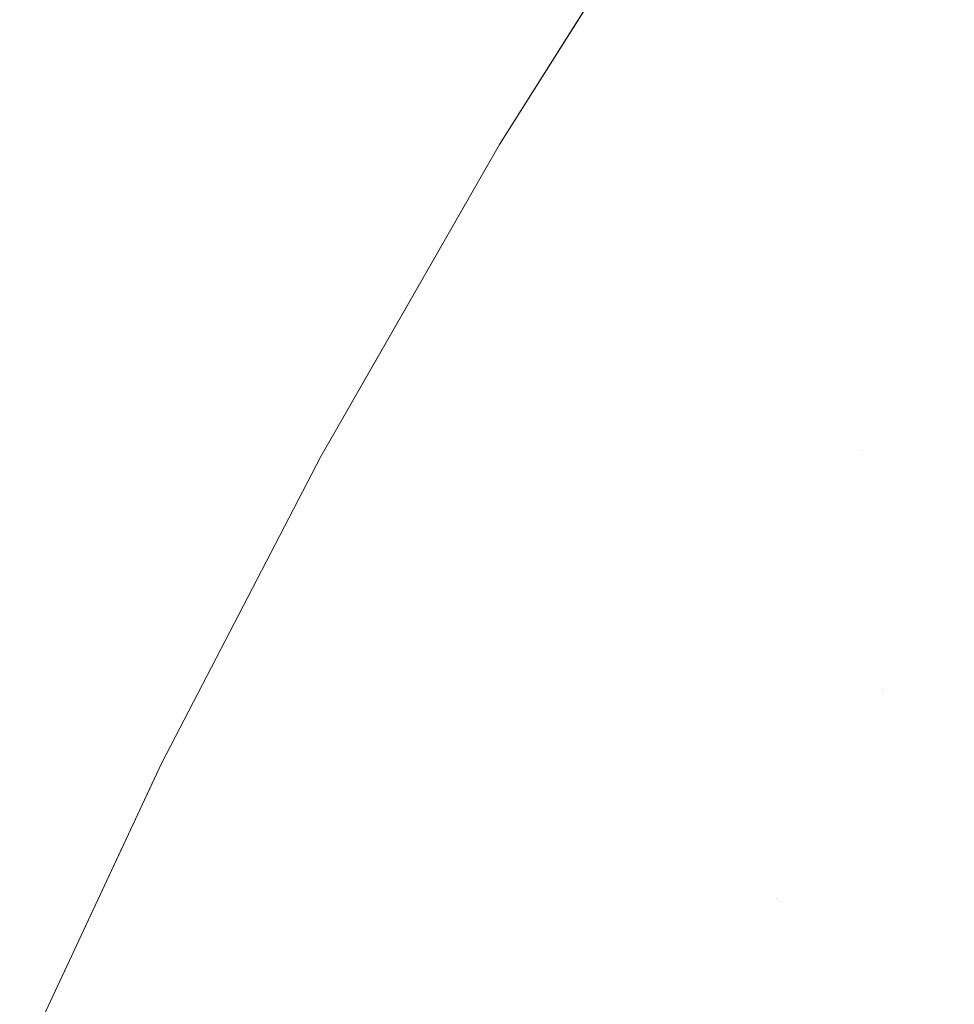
# Model space of a CAD drawing. Header units: centimetres. Extents: x -44.1 to 45.2, y 4.2 to 6.
# Tile 68 of 256: x -44.08098 to -44.07268, y 5.9263 to 5.93505. Entities that reach past the tile are written whole.
import ezdxf

# ---------------------------------------------------------------- set-up
doc = ezdxf.new("R2010")
doc.units = ezdxf.units.CM
doc.header["$LTSCALE"] = 2.54
doc.layers.add('Lucido design-1', color=7, linetype='Continuous')

# ---------------------------------------------------------------- blocks, each defined once
blk = doc.blocks.new('Gruppo-4-1')
at = {"color": 7, "linetype": 'Continuous', "lineweight": 9}
for points, invisible_edges in [([(-44.0749511, 5.9367533, -2276.92217), (-44.0767196, 5.933941, -2276.92217), (-44.0767196, 5.933941, -2276.32217), (-44.075416, 5.936014, -2276.32217)], 10), ([(-44.076637, 5.9340422, -2276.9237324), (-44.0767196, 5.933941, -2276.92217), (-44.0749511, 5.9367533, -2276.92217), (-44.0754081, 5.9360167, -2276.9237324)], 13), ([(-44.0754081, 5.9360167, -2276.3206076), (-44.075416, 5.936014, -2276.32217), (-44.0767196, 5.933941, -2276.32217), (-44.076637, 5.9340422, -2276.3206076)], 13), ([(-44.076637, 5.9340422, -2276.3206076), (-44.0765792, 5.9340298, -2276.3190457), (-44.0753508, 5.9360035, -2276.3190457), (-44.0754081, 5.9360167, -2276.3206076)], 15), ([(-44.0754081, 5.9360167, -2276.9237324), (-44.0753508, 5.9360035, -2276.9252942), (-44.0765792, 5.9340298, -2276.9252942), (-44.076637, 5.9340422, -2276.9237324)], 15), ([(-44.0752554, 5.9359817, -2276.317485), (-44.0753508, 5.9360035, -2276.3190457), (-44.0765792, 5.9340298, -2276.3190457), (-44.0764831, 5.9340092, -2276.317485)], 15), ([(-44.0764831, 5.9340092, -2276.9268549), (-44.0765792, 5.9340298, -2276.9252942), (-44.0753508, 5.9360035, -2276.9252942), (-44.0752554, 5.9359817, -2276.9268549)], 15), ([(-44.0764831, 5.9340092, -2276.317485), (-44.0763486, 5.9339803, -2276.3159261), (-44.0751219, 5.9359512, -2276.3159261), (-44.0752554, 5.9359817, -2276.317485)], 15), ([(-44.0752554, 5.9359817, -2276.9268549), (-44.0751219, 5.9359512, -2276.9284139), (-44.0763486, 5.9339803, -2276.9284139), (-44.0764831, 5.9340092, -2276.9268549)], 15), ([(-44.0749505, 5.9359119, -2276.3143694), (-44.0751219, 5.9359512, -2276.3159261), (-44.0763486, 5.9339803, -2276.3159261), (-44.0761758, 5.9339432, -2276.3143694)], 15), ([(-44.0761758, 5.9339432, -2276.9299706), (-44.0763486, 5.9339803, -2276.9284139), (-44.0751219, 5.9359512, -2276.9284139), (-44.0749505, 5.9359119, -2276.9299706)], 15), ([(-44.0761758, 5.9339432, -2276.3143694), (-44.0759649, 5.933898, -2276.3128155), (-44.0747412, 5.935864, -2276.3128155), (-44.0749505, 5.9359119, -2276.3143694)], 15), ([(-44.0749505, 5.9359119, -2276.9299706), (-44.0747412, 5.935864, -2276.9315244), (-44.0759649, 5.933898, -2276.9315244), (-44.0761758, 5.9339432, -2276.9299706)], 15), ([(-44.0744943, 5.9358075, -2276.3112651), (-44.0747412, 5.935864, -2276.3128155), (-44.0759649, 5.933898, -2276.3128155), (-44.075716, 5.9338446, -2276.3112651)], 15), ([(-44.075716, 5.9338446, -2276.9330749), (-44.0759649, 5.933898, -2276.9315244), (-44.0747412, 5.935864, -2276.9315244), (-44.0744943, 5.9358075, -2276.9330749)], 15), ([(-44.075716, 5.9338446, -2276.3112651), (-44.0754293, 5.933783, -2276.3097186), (-44.0742098, 5.9357424, -2276.3097186), (-44.0744943, 5.9358075, -2276.3112651)], 15), ([(-44.0744943, 5.9358075, -2276.9330749), (-44.0742098, 5.9357424, -2276.9346213), (-44.0754293, 5.933783, -2276.9346213), (-44.075716, 5.9338446, -2276.9330749)], 15), ([(-44.073888, 5.9356687, -2276.3081767), (-44.0742098, 5.9357424, -2276.3097186), (-44.0754293, 5.933783, -2276.3097186), (-44.075105, 5.9337134, -2276.3081767)], 15), ([(-44.075105, 5.9337134, -2276.9361633), (-44.0754293, 5.933783, -2276.9346213), (-44.0742098, 5.9357424, -2276.9346213), (-44.073888, 5.9356687, -2276.9361633)], 15), ([(-44.075105, 5.9337134, -2276.3081767), (-44.0747433, 5.9336358, -2276.3066398), (-44.0735292, 5.9355866, -2276.3066398), (-44.073888, 5.9356687, -2276.3081767)], 15), ([(-44.073888, 5.9356687, -2276.9361633), (-44.0735292, 5.9355866, -2276.9377002), (-44.0747433, 5.9336358, -2276.9377002), (-44.075105, 5.9337134, -2276.9361633)], 15), ([(-44.0731335, 5.935496, -2276.3051085), (-44.0735292, 5.9355866, -2276.3066398), (-44.0747433, 5.9336358, -2276.3066398), (-44.0743445, 5.9335503, -2276.3051085)], 15), ([(-44.0743445, 5.9335503, -2276.9392315), (-44.0747433, 5.9336358, -2276.9377002), (-44.0735292, 5.9355866, -2276.9377002), (-44.0731335, 5.935496, -2276.9392315)], 15), ([(-44.0743445, 5.9335503, -2276.3051085), (-44.073909, 5.9334568, -2276.3035833), (-44.0727013, 5.9353971, -2276.3035833), (-44.0731335, 5.935496, -2276.3051085)], 15), ([(-44.0731335, 5.935496, -2276.9392315), (-44.0727013, 5.9353971, -2276.9407566), (-44.073909, 5.9334568, -2276.9407566), (-44.0743445, 5.9335503, -2276.9392315)], 15), ([(-44.0722329, 5.9352898, -2276.3020649), (-44.0727013, 5.9353971, -2276.3035833), (-44.073909, 5.9334568, -2276.3035833), (-44.0734369, 5.9333555, -2276.3020649)], 15), ([(-44.0734369, 5.9333555, -2276.9422751), (-44.073909, 5.9334568, -2276.9407566), (-44.0727013, 5.9353971, -2276.9407566), (-44.0722329, 5.9352898, -2276.9422751)], 15), ([(-44.0734369, 5.9333555, -2276.3020649), (-44.0729286, 5.9332464, -2276.3005536), (-44.0717287, 5.9351744, -2276.3005536), (-44.0722329, 5.9352898, -2276.3020649)], 15), ([(-44.0722329, 5.9352898, -2276.9422751), (-44.0717287, 5.9351744, -2276.9437864), (-44.0729286, 5.9332464, -2276.9437864), (-44.0734369, 5.9333555, -2276.9422751)], 15), ([(-44.0711888, 5.9350508, -2276.29905), (-44.0717287, 5.9351744, -2276.3005536), (-44.0729286, 5.9332464, -2276.3005536), (-44.0723846, 5.9331296, -2276.29905)], 15), ([(-44.0723846, 5.9331296, -2276.94529), (-44.0729286, 5.9332464, -2276.9437864), (-44.0717287, 5.9351744, -2276.9437864), (-44.0711888, 5.9350508, -2276.94529)], 15), ([(-44.076637, 5.9340422, -2276.3206076), (-44.0767196, 5.933941, -2276.32217), (-44.0777863, 5.9320786, -2276.32217), (-44.0777795, 5.9320819, -2276.3206076)], 13), ([(-44.0777795, 5.9320819, -2276.3206076), (-44.0777213, 5.9320702, -2276.3190457), (-44.0765792, 5.9340298, -2276.3190457), (-44.076637, 5.9340422, -2276.3206076)], 15), ([(-44.0767196, 5.933941, -2276.92217), (-44.076637, 5.9340422, -2276.9237324), (-44.0777795, 5.9320819, -2276.9237324)], 11), ([(-44.076637, 5.9340422, -2276.9237324), (-44.0765792, 5.9340298, -2276.9252942), (-44.0777213, 5.9320702, -2276.9252942), (-44.0777795, 5.9320819, -2276.9237324)], 15), ([(-44.0764831, 5.9340092, -2276.317485), (-44.0765792, 5.9340298, -2276.3190457), (-44.0777213, 5.9320702, -2276.3190457), (-44.0776245, 5.9320508, -2276.317485)], 15), ([(-44.0776245, 5.9320508, -2276.9268549), (-44.0777213, 5.9320702, -2276.9252942), (-44.0765792, 5.9340298, -2276.9252942), (-44.0764831, 5.9340092, -2276.9268549)], 15), ([(-44.0776245, 5.9320508, -2276.317485), (-44.077489, 5.9320236, -2276.3159261), (-44.0763486, 5.9339803, -2276.3159261), (-44.0764831, 5.9340092, -2276.317485)], 15), ([(-44.0764831, 5.9340092, -2276.9268549), (-44.0763486, 5.9339803, -2276.9284139), (-44.077489, 5.9320236, -2276.9284139), (-44.0776245, 5.9320508, -2276.9268549)], 15), ([(-44.0761758, 5.9339432, -2276.3143694), (-44.0763486, 5.9339803, -2276.3159261), (-44.077489, 5.9320236, -2276.3159261), (-44.077315, 5.9319887, -2276.3143694)], 15), ([(-44.077315, 5.9319887, -2276.9299706), (-44.077489, 5.9320236, -2276.9284139), (-44.0763486, 5.9339803, -2276.9284139), (-44.0761758, 5.9339432, -2276.9299706)], 15), ([(-44.0767196, 5.933941, -2276.92217), (-44.0783056, 5.9311719, -2276.92217), (-44.0783056, 5.9311719, -2276.32217), (-44.0777863, 5.9320786, -2276.32217)], 10), ([(-44.0777795, 5.9320819, -2276.9237324), (-44.0783056, 5.9311719, -2276.92217), (-44.0767196, 5.933941, -2276.92217)], 9), ([(-44.0777863, 5.9320786, -2276.32217), (-44.0767196, 5.933941, -2276.32217), (-44.0767196, 5.933941, -2276.92217)], 10), ([(-44.077315, 5.9319887, -2276.3143694), (-44.0771025, 5.931946, -2276.3128155), (-44.0759649, 5.933898, -2276.3128155), (-44.0761758, 5.9339432, -2276.3143694)], 15), ([(-44.0761758, 5.9339432, -2276.9299706), (-44.0759649, 5.933898, -2276.9315244), (-44.0771025, 5.931946, -2276.9315244), (-44.077315, 5.9319887, -2276.9299706)], 15), ([(-44.075716, 5.9338446, -2276.3112651), (-44.0759649, 5.933898, -2276.3128155), (-44.0771025, 5.931946, -2276.3128155), (-44.0768518, 5.9318957, -2276.3112651)], 15), ([(-44.0768518, 5.9318957, -2276.9330749), (-44.0771025, 5.931946, -2276.9315244), (-44.0759649, 5.933898, -2276.9315244), (-44.075716, 5.9338446, -2276.9330749)], 15), ([(-44.0768518, 5.9318957, -2276.3112651), (-44.076563, 5.9318378, -2276.3097186), (-44.0754293, 5.933783, -2276.3097186), (-44.075716, 5.9338446, -2276.3112651)], 15), ([(-44.075716, 5.9338446, -2276.9330749), (-44.0754293, 5.933783, -2276.9346213), (-44.076563, 5.9318378, -2276.9346213), (-44.0768518, 5.9318957, -2276.9330749)], 15), ([(-44.075105, 5.9337134, -2276.3081767), (-44.0754293, 5.933783, -2276.3097186), (-44.076563, 5.9318378, -2276.3097186), (-44.0762364, 5.9317722, -2276.3081767)], 15), ([(-44.0762364, 5.9317722, -2276.9361633), (-44.076563, 5.9318378, -2276.9346213), (-44.0754293, 5.933783, -2276.9346213), (-44.075105, 5.9337134, -2276.9361633)], 15), ([(-44.0762364, 5.9317722, -2276.3081767), (-44.0758721, 5.9316991, -2276.3066398), (-44.0747433, 5.9336358, -2276.3066398), (-44.075105, 5.9337134, -2276.3081767)], 15), ([(-44.075105, 5.9337134, -2276.9361633), (-44.0747433, 5.9336358, -2276.9377002), (-44.0758721, 5.9316991, -2276.9377002), (-44.0762364, 5.9317722, -2276.9361633)], 15), ([(-44.0743445, 5.9335503, -2276.3051085), (-44.0747433, 5.9336358, -2276.3066398), (-44.0758721, 5.9316991, -2276.3066398), (-44.0754705, 5.9316185, -2276.3051085)], 15), ([(-44.0754705, 5.9316185, -2276.9392315), (-44.0758721, 5.9316991, -2276.9377002), (-44.0747433, 5.9336358, -2276.9377002), (-44.0743445, 5.9335503, -2276.9392315)], 15), ([(-44.0754705, 5.9316185, -2276.3051085), (-44.0750317, 5.9315304, -2276.3035833), (-44.073909, 5.9334568, -2276.3035833), (-44.0743445, 5.9335503, -2276.3051085)], 15), ([(-44.0743445, 5.9335503, -2276.9392315), (-44.073909, 5.9334568, -2276.9407566), (-44.0750317, 5.9315304, -2276.9407566), (-44.0754705, 5.9316185, -2276.9392315)], 15), ([(-44.0734369, 5.9333555, -2276.3020649), (-44.073909, 5.9334568, -2276.3035833), (-44.0750317, 5.9315304, -2276.3035833), (-44.0745562, 5.931435, -2276.3020649)], 15), ([(-44.0745562, 5.931435, -2276.9422751), (-44.0750317, 5.9315304, -2276.9407566), (-44.073909, 5.9334568, -2276.9407566), (-44.0734369, 5.9333555, -2276.9422751)], 15), ([(-44.0745562, 5.931435, -2276.3020649), (-44.0740443, 5.9313322, -2276.3005536), (-44.0729286, 5.9332464, -2276.3005536), (-44.0734369, 5.9333555, -2276.3020649)], 15), ([(-44.0734369, 5.9333555, -2276.9422751), (-44.0729286, 5.9332464, -2276.9437864), (-44.0740443, 5.9313322, -2276.9437864), (-44.0745562, 5.931435, -2276.9422751)], 15), ([(-44.0723846, 5.9331296, -2276.29905), (-44.0729286, 5.9332464, -2276.3005536), (-44.0740443, 5.9313322, -2276.3005536), (-44.0734963, 5.9312222, -2276.29905)], 15), ([(-44.0734963, 5.9312222, -2276.94529), (-44.0740443, 5.9313322, -2276.9437864), (-44.0729286, 5.9332464, -2276.9437864), (-44.0723846, 5.9331296, -2276.94529)], 15), ([(-44.0723846, 5.9331296, -2276.29905), (-44.0734963, 5.9312222, -2276.29905), (-44.0729126, 5.9311051, -2276.2975546), (-44.0723692, 5.9320534, -2276.2975546)], 15), ([(-44.0723846, 5.9331296, -2276.94529), (-44.0718051, 5.9330053, -2276.9467854), (-44.0729126, 5.9311051, -2276.9467854), (-44.0734963, 5.9312222, -2276.94529)], 15), ([(-44.0722937, 5.9309808, -2276.9482721), (-44.0729126, 5.9311051, -2276.9467854), (-44.0718051, 5.9330053, -2276.9467854), (-44.0711906, 5.9328734, -2276.9482721)], 15), ([(-44.0788383, 5.930137, -2276.3206076), (-44.0787798, 5.930126, -2276.3190457), (-44.0777213, 5.9320702, -2276.3190457), (-44.0777795, 5.9320819, -2276.3206076)], 15), ([(-44.0783056, 5.9311719, -2276.32217), (-44.0788383, 5.930137, -2276.3206076), (-44.0777795, 5.9320819, -2276.3206076)], 11), ([(-44.0788383, 5.930137, -2276.9237324), (-44.0783056, 5.9311719, -2276.92217), (-44.0777795, 5.9320819, -2276.9237324)], 11), ([(-44.0777795, 5.9320819, -2276.9237324), (-44.0777213, 5.9320702, -2276.9252942), (-44.0787798, 5.930126, -2276.9252942), (-44.0788383, 5.930137, -2276.9237324)], 15), ([(-44.0776245, 5.9320508, -2276.317485), (-44.0777213, 5.9320702, -2276.3190457), (-44.0787798, 5.930126, -2276.3190457), (-44.0786823, 5.9301078, -2276.317485)], 15), ([(-44.0786823, 5.9301078, -2276.9268549), (-44.0787798, 5.930126, -2276.9252942), (-44.0777213, 5.9320702, -2276.9252942), (-44.0776245, 5.9320508, -2276.9268549)], 15), ([(-44.0786823, 5.9301078, -2276.317485), (-44.0785459, 5.9300822, -2276.3159261), (-44.077489, 5.9320236, -2276.3159261), (-44.0776245, 5.9320508, -2276.317485)], 15), ([(-44.0776245, 5.9320508, -2276.9268549), (-44.077489, 5.9320236, -2276.9284139), (-44.0785459, 5.9300822, -2276.9284139), (-44.0786823, 5.9301078, -2276.9268549)], 15), ([(-44.0777795, 5.9320819, -2276.3206076), (-44.0777863, 5.9320786, -2276.32217), (-44.0783056, 5.9311719, -2276.32217)], 9), ([(-44.0717524, 5.9319253, -2276.2960679), (-44.0723692, 5.9320534, -2276.2975546), (-44.0729126, 5.9311051, -2276.2975546), (-44.0722937, 5.9309808, -2276.2960679)], 15), ([(-44.077315, 5.9319887, -2276.3143694), (-44.077489, 5.9320236, -2276.3159261), (-44.0785459, 5.9300822, -2276.3159261), (-44.0783707, 5.9300494, -2276.3143694)], 15), ([(-44.0783707, 5.9300494, -2276.9299706), (-44.0785459, 5.9300822, -2276.9284139), (-44.077489, 5.9320236, -2276.9284139), (-44.077315, 5.9319887, -2276.9299706)], 15), ([(-44.0783707, 5.9300494, -2276.3143694), (-44.0781568, 5.9300094, -2276.3128155), (-44.0771025, 5.931946, -2276.3128155), (-44.077315, 5.9319887, -2276.3143694)], 15), ([(-44.077315, 5.9319887, -2276.9299706), (-44.0771025, 5.931946, -2276.9315244), (-44.0781568, 5.9300094, -2276.9315244), (-44.0783707, 5.9300494, -2276.9299706)], 15), ([(-44.0768518, 5.9318957, -2276.3112651), (-44.0771025, 5.931946, -2276.3128155), (-44.0781568, 5.9300094, -2276.3128155), (-44.0779045, 5.9299622, -2276.3112651)], 15), ([(-44.0779045, 5.9299622, -2276.9330749), (-44.0781568, 5.9300094, -2276.9315244), (-44.0771025, 5.931946, -2276.9315244), (-44.0768518, 5.9318957, -2276.9330749)], 15), ([(-44.0779045, 5.9299622, -2276.3112651), (-44.0776138, 5.9299077, -2276.3097186), (-44.076563, 5.9318378, -2276.3097186), (-44.0768518, 5.9318957, -2276.3112651)], 15), ([(-44.0768518, 5.9318957, -2276.9330749), (-44.076563, 5.9318378, -2276.9346213), (-44.0776138, 5.9299077, -2276.9346213), (-44.0779045, 5.9299622, -2276.9330749)], 15), ([(-44.0762364, 5.9317722, -2276.3081767), (-44.076563, 5.9318378, -2276.3097186), (-44.0776138, 5.9299077, -2276.3097186), (-44.0772849, 5.9298462, -2276.3081767)], 15), ([(-44.0772849, 5.9298462, -2276.9361633), (-44.0776138, 5.9299077, -2276.9346213), (-44.076563, 5.9318378, -2276.9346213), (-44.0762364, 5.9317722, -2276.9361633)], 15), ([(-44.0772849, 5.9298462, -2276.3081767), (-44.0769182, 5.9297775, -2276.3066398), (-44.0758721, 5.9316991, -2276.3066398), (-44.0762364, 5.9317722, -2276.3081767)], 15), ([(-44.0762364, 5.9317722, -2276.9361633), (-44.0758721, 5.9316991, -2276.9377002), (-44.0769182, 5.9297775, -2276.9377002), (-44.0772849, 5.9298462, -2276.9361633)], 15), ([(-44.0754705, 5.9316185, -2276.3051085), (-44.0758721, 5.9316991, -2276.3066398), (-44.0769182, 5.9297775, -2276.3066398), (-44.0765139, 5.9297018, -2276.3051085)], 15), ([(-44.0765139, 5.9297018, -2276.9392315), (-44.0769182, 5.9297775, -2276.9377002), (-44.0758721, 5.9316991, -2276.9377002), (-44.0754705, 5.9316185, -2276.9392315)], 15), ([(-44.0765139, 5.9297018, -2276.3051085), (-44.0760722, 5.9296191, -2276.3035833), (-44.0750317, 5.9315304, -2276.3035833), (-44.0754705, 5.9316185, -2276.3051085)], 15), ([(-44.0754705, 5.9316185, -2276.9392315), (-44.0750317, 5.9315304, -2276.9407566), (-44.0760722, 5.9296191, -2276.9407566), (-44.0765139, 5.9297018, -2276.9392315)], 15), ([(-44.0745562, 5.931435, -2276.3020649), (-44.0750317, 5.9315304, -2276.3035833), (-44.0760722, 5.9296191, -2276.3035833), (-44.0755935, 5.9295295, -2276.3020649)], 15), ([(-44.0755935, 5.9295295, -2276.9422751), (-44.0760722, 5.9296191, -2276.9407566), (-44.0750317, 5.9315304, -2276.9407566), (-44.0745562, 5.931435, -2276.9422751)], 15), ([(-44.0755935, 5.9295295, -2276.3020649), (-44.0750782, 5.929433, -2276.3005536), (-44.0740443, 5.9313322, -2276.3005536), (-44.0745562, 5.931435, -2276.3020649)], 15), ([(-44.0745562, 5.931435, -2276.9422751), (-44.0740443, 5.9313322, -2276.9437864), (-44.0750782, 5.929433, -2276.9437864), (-44.0755935, 5.9295295, -2276.9422751)], 15), ([(-44.0734963, 5.9312222, -2276.29905), (-44.0740443, 5.9313322, -2276.3005536), (-44.0750782, 5.929433, -2276.3005536), (-44.0745265, 5.9293298, -2276.29905)], 15), ([(-44.0745265, 5.9293298, -2276.94529), (-44.0750782, 5.929433, -2276.9437864), (-44.0740443, 5.9313322, -2276.9437864), (-44.0734963, 5.9312222, -2276.94529)], 15), ([(-44.0788383, 5.930137, -2276.3206076), (-44.0783056, 5.9311719, -2276.32217), (-44.0797224, 5.9284429, -2276.32217)], 9), ([(-44.0797224, 5.9284429, -2276.92217), (-44.0797224, 5.9284429, -2276.32217), (-44.0783056, 5.9311719, -2276.32217), (-44.0783056, 5.9311719, -2276.92217)], 5), ([(-44.0797224, 5.9284429, -2276.92217), (-44.0783056, 5.9311719, -2276.92217), (-44.0788383, 5.930137, -2276.9237324)], 10), ([(-44.0734963, 5.9312222, -2276.29905), (-44.0745265, 5.9293298, -2276.29905), (-44.073939, 5.9292198, -2276.2975546), (-44.0734358, 5.9301605, -2276.2975546)], 15), ([(-44.0734963, 5.9312222, -2276.94529), (-44.0729126, 5.9311051, -2276.9467854), (-44.073939, 5.9292198, -2276.9467854), (-44.0745265, 5.9293298, -2276.94529)], 15), ([(-44.0734358, 5.9301605, -2276.2975546), (-44.0729126, 5.9311051, -2276.2975546), (-44.0734963, 5.9312222, -2276.29905)], 11), ([(-44.0733159, 5.9291031, -2276.9482721), (-44.073939, 5.9292198, -2276.9467854), (-44.0729126, 5.9311051, -2276.9467854), (-44.0722937, 5.9309808, -2276.9482721)], 15), ([(-44.0722937, 5.9309808, -2276.2960679), (-44.0729126, 5.9311051, -2276.2975546), (-44.0734358, 5.9301605, -2276.2975546), (-44.0728147, 5.93004, -2276.2960679)], 15), ([(-44.0722937, 5.9309808, -2276.9482721), (-44.0716399, 5.9308496, -2276.9497496), (-44.0726577, 5.9289799, -2276.9497496), (-44.0733159, 5.9291031, -2276.9482721)], 15), ([(-44.0728147, 5.93004, -2276.2960679), (-44.0721587, 5.9299128, -2276.2945904), (-44.0716399, 5.9308496, -2276.2945904), (-44.0722937, 5.9309808, -2276.2960679)], 15), ([(-44.0797224, 5.9284429, -2276.32217), (-44.0798161, 5.9282086, -2276.3206076), (-44.0788383, 5.930137, -2276.3206076)], 11), ([(-44.0798161, 5.9282086, -2276.3206076), (-44.0797572, 5.9281983, -2276.3190457), (-44.0787798, 5.930126, -2276.3190457), (-44.0788383, 5.930137, -2276.3206076)], 15), ([(-44.0788383, 5.930137, -2276.9237324), (-44.0798161, 5.9282086, -2276.9237324), (-44.0797224, 5.9284429, -2276.92217)], 11), ([(-44.0788383, 5.930137, -2276.9237324), (-44.0787798, 5.930126, -2276.9252942), (-44.0797572, 5.9281983, -2276.9252942), (-44.0798161, 5.9282086, -2276.9237324)], 15), ([(-44.0786823, 5.9301078, -2276.317485), (-44.0787798, 5.930126, -2276.3190457), (-44.0797572, 5.9281983, -2276.3190457), (-44.0796591, 5.9281813, -2276.317485)], 15), ([(-44.0796591, 5.9281813, -2276.9268549), (-44.0797572, 5.9281983, -2276.9252942), (-44.0787798, 5.930126, -2276.9252942), (-44.0786823, 5.9301078, -2276.9268549)], 15), ([(-44.0728147, 5.93004, -2276.2960679), (-44.0734358, 5.9301605, -2276.2975546), (-44.073939, 5.9292198, -2276.2975546), (-44.0733159, 5.9291031, -2276.2960679)], 15), ([(-44.0796591, 5.9281813, -2276.317485), (-44.0795219, 5.9281574, -2276.3159261), (-44.0785459, 5.9300822, -2276.3159261), (-44.0786823, 5.9301078, -2276.317485)], 15), ([(-44.0786823, 5.9301078, -2276.9268549), (-44.0785459, 5.9300822, -2276.9284139), (-44.0795219, 5.9281574, -2276.9284139), (-44.0796591, 5.9281813, -2276.9268549)], 15), ([(-44.0783707, 5.9300494, -2276.3143694), (-44.0785459, 5.9300822, -2276.3159261), (-44.0795219, 5.9281574, -2276.3159261), (-44.0793456, 5.9281267, -2276.3143694)], 15), ([(-44.0793456, 5.9281267, -2276.9299706), (-44.0795219, 5.9281574, -2276.9284139), (-44.0785459, 5.9300822, -2276.9284139), (-44.0783707, 5.9300494, -2276.9299706)], 15), ([(-44.0793456, 5.9281267, -2276.3143694), (-44.0791304, 5.9280892, -2276.3128155), (-44.0781568, 5.9300094, -2276.3128155), (-44.0783707, 5.9300494, -2276.3143694)], 15), ([(-44.0783707, 5.9300494, -2276.9299706), (-44.0781568, 5.9300094, -2276.9315244), (-44.0791304, 5.9280892, -2276.9315244), (-44.0793456, 5.9281267, -2276.9299706)], 15), ([(-44.0733159, 5.9291031, -2276.2960679), (-44.0726577, 5.9289799, -2276.2945904), (-44.0721587, 5.9299128, -2276.2945904), (-44.0728147, 5.93004, -2276.2960679)], 15), ([(-44.0779045, 5.9299622, -2276.3112651), (-44.0781568, 5.9300094, -2276.3128155), (-44.0791304, 5.9280892, -2276.3128155), (-44.0788765, 5.928045, -2276.3112651)], 15), ([(-44.0788765, 5.928045, -2276.9330749), (-44.0791304, 5.9280892, -2276.9315244), (-44.0781568, 5.9300094, -2276.9315244), (-44.0779045, 5.9299622, -2276.9330749)], 15), ([(-44.0788765, 5.928045, -2276.3112651), (-44.078584, 5.9279941, -2276.3097186), (-44.0776138, 5.9299077, -2276.3097186), (-44.0779045, 5.9299622, -2276.3112651)], 15), ([(-44.0779045, 5.9299622, -2276.9330749), (-44.0776138, 5.9299077, -2276.9346213), (-44.078584, 5.9279941, -2276.9346213), (-44.0788765, 5.928045, -2276.9330749)], 15), ([(-44.0772849, 5.9298462, -2276.3081767), (-44.0776138, 5.9299077, -2276.3097186), (-44.078584, 5.9279941, -2276.3097186), (-44.0782532, 5.9279365, -2276.3081767)], 15), ([(-44.0782532, 5.9279365, -2276.9361633), (-44.078584, 5.9279941, -2276.9346213), (-44.0776138, 5.9299077, -2276.9346213), (-44.0772849, 5.9298462, -2276.9361633)], 15), ([(-44.0782532, 5.9279365, -2276.3081767), (-44.0778842, 5.9278723, -2276.3066398), (-44.0769182, 5.9297775, -2276.3066398), (-44.0772849, 5.9298462, -2276.3081767)], 15), ([(-44.0772849, 5.9298462, -2276.9361633), (-44.0769182, 5.9297775, -2276.9377002), (-44.0778842, 5.9278723, -2276.9377002), (-44.0782532, 5.9279365, -2276.9361633)], 15), ([(-44.0765139, 5.9297018, -2276.3051085), (-44.0769182, 5.9297775, -2276.3066398), (-44.0778842, 5.9278723, -2276.3066398), (-44.0774774, 5.9278015, -2276.3051085)], 15), ([(-44.0774774, 5.9278015, -2276.9392315), (-44.0778842, 5.9278723, -2276.9377002), (-44.0769182, 5.9297775, -2276.9377002), (-44.0765139, 5.9297018, -2276.9392315)], 15), ([(-44.0774774, 5.9278015, -2276.3051085), (-44.0770331, 5.9277241, -2276.3035833), (-44.0760722, 5.9296191, -2276.3035833), (-44.0765139, 5.9297018, -2276.3051085)], 15), ([(-44.0765139, 5.9297018, -2276.9392315), (-44.0760722, 5.9296191, -2276.9407566), (-44.0770331, 5.9277241, -2276.9407566), (-44.0774774, 5.9278015, -2276.9392315)], 15), ([(-44.0755935, 5.9295295, -2276.3020649), (-44.0760722, 5.9296191, -2276.3035833), (-44.0770331, 5.9277241, -2276.3035833), (-44.0765515, 5.9276403, -2276.3020649)], 15), ([(-44.0765515, 5.9276403, -2276.9422751), (-44.0770331, 5.9277241, -2276.9407566), (-44.0760722, 5.9296191, -2276.9407566), (-44.0755935, 5.9295295, -2276.9422751)], 15), ([(-44.0765515, 5.9276403, -2276.3020649), (-44.076033, 5.92755, -2276.3005536), (-44.0750782, 5.929433, -2276.3005536), (-44.0755935, 5.9295295, -2276.3020649)], 15), ([(-44.0755935, 5.9295295, -2276.9422751), (-44.0750782, 5.929433, -2276.9437864), (-44.076033, 5.92755, -2276.9437864), (-44.0765515, 5.9276403, -2276.9422751)], 15), ([(-44.0745265, 5.9293298, -2276.29905), (-44.0750782, 5.929433, -2276.3005536), (-44.076033, 5.92755, -2276.3005536), (-44.0754779, 5.9274534, -2276.29905)], 15), ([(-44.0754779, 5.9274534, -2276.94529), (-44.076033, 5.92755, -2276.9437864), (-44.0750782, 5.929433, -2276.9437864), (-44.0745265, 5.9293298, -2276.94529)], 15), ([(-44.0754779, 5.9274534, -2276.29905), (-44.0748868, 5.9273505, -2276.2975546), (-44.073939, 5.9292198, -2276.2975546), (-44.0745265, 5.9293298, -2276.29905)], 15), ([(-44.0745265, 5.9293298, -2276.94529), (-44.073939, 5.9292198, -2276.9467854), (-44.0748868, 5.9273505, -2276.9467854), (-44.0754779, 5.9274534, -2276.94529)], 15), ([(-44.0733159, 5.9291031, -2276.2960679), (-44.073939, 5.9292198, -2276.2975546), (-44.0748868, 5.9273505, -2276.2975546), (-44.0742599, 5.9272413, -2276.2960679)], 15), ([(-44.0742599, 5.9272413, -2276.9482721), (-44.0748868, 5.9273505, -2276.9467854), (-44.073939, 5.9292198, -2276.9467854), (-44.0733159, 5.9291031, -2276.9482721)], 15), ([(-44.0733159, 5.9291031, -2276.2960679), (-44.0742599, 5.9272413, -2276.2960679), (-44.0735977, 5.9271261, -2276.2945904), (-44.0731373, 5.9280509, -2276.2945904)], 15), ([(-44.0733159, 5.9291031, -2276.9482721), (-44.0726577, 5.9289799, -2276.9497496), (-44.0735977, 5.9271261, -2276.9497496), (-44.0742599, 5.9272413, -2276.9482721)], 15), ([(-44.0731373, 5.9280509, -2276.2945904), (-44.0726577, 5.9289799, -2276.2945904), (-44.0733159, 5.9291031, -2276.2960679)], 11), ([(-44.0729007, 5.9270047, -2276.9512174), (-44.0735977, 5.9271261, -2276.9497496), (-44.0726577, 5.9289799, -2276.9497496), (-44.071965, 5.9288502, -2276.9512174)], 15), ([(-44.071965, 5.9288502, -2276.2931225), (-44.0726577, 5.9289799, -2276.2945904), (-44.0731373, 5.9280509, -2276.2945904), (-44.0724424, 5.9279254, -2276.2931225)], 15), ([(-44.071965, 5.9288502, -2276.9512174), (-44.0712381, 5.9287141, -2276.9526752), (-44.0721693, 5.9268774, -2276.9526752), (-44.0729007, 5.9270047, -2276.9512174)], 15), ([(-44.0797224, 5.9284429, -2276.92217), (-44.0809815, 5.9257507, -2276.92217), (-44.0809815, 5.9257507, -2276.32217), (-44.0798313, 5.92821, -2276.32217)], 10), ([(-44.0807154, 5.9262978, -2276.9237324), (-44.0809815, 5.9257507, -2276.92217), (-44.0797224, 5.9284429, -2276.92217), (-44.0798161, 5.9282086, -2276.9237324)], 13), ([(-44.0797224, 5.9284429, -2276.32217), (-44.0798313, 5.92821, -2276.32217), (-44.0798161, 5.9282086, -2276.3206076)], 10), ([(-44.0798313, 5.92821, -2276.32217), (-44.0797224, 5.9284429, -2276.32217), (-44.0797224, 5.9284429, -2276.92217)], 10), ([(-44.0798161, 5.9282086, -2276.3206076), (-44.0798313, 5.92821, -2276.32217), (-44.0809815, 5.9257507, -2276.32217), (-44.0807154, 5.9262978, -2276.3206076)], 13), ([(-44.0807154, 5.9262978, -2276.3206076), (-44.0806562, 5.9262882, -2276.3190457), (-44.0797572, 5.9281983, -2276.3190457), (-44.0798161, 5.9282086, -2276.3206076)], 15), ([(-44.0798161, 5.9282086, -2276.9237324), (-44.0797572, 5.9281983, -2276.9252942), (-44.0806562, 5.9262882, -2276.9252942), (-44.0807154, 5.9262978, -2276.9237324)], 15), ([(-44.0796591, 5.9281813, -2276.317485), (-44.0797572, 5.9281983, -2276.3190457), (-44.0806562, 5.9262882, -2276.3190457), (-44.0805576, 5.9262723, -2276.317485)], 15), ([(-44.0805576, 5.9262723, -2276.9268549), (-44.0806562, 5.9262882, -2276.9252942), (-44.0797572, 5.9281983, -2276.9252942), (-44.0796591, 5.9281813, -2276.9268549)], 15), ([(-44.0805576, 5.9262723, -2276.317485), (-44.0804196, 5.9262501, -2276.3159261), (-44.0795219, 5.9281574, -2276.3159261), (-44.0796591, 5.9281813, -2276.317485)], 15), ([(-44.0796591, 5.9281813, -2276.9268549), (-44.0795219, 5.9281574, -2276.9284139), (-44.0804196, 5.9262501, -2276.9284139), (-44.0805576, 5.9262723, -2276.9268549)], 15), ([(-44.0793456, 5.9281267, -2276.3143694), (-44.0795219, 5.9281574, -2276.3159261), (-44.0804196, 5.9262501, -2276.3159261), (-44.0802423, 5.9262215, -2276.3143694)], 15), ([(-44.0802423, 5.9262215, -2276.9299706), (-44.0804196, 5.9262501, -2276.9284139), (-44.0795219, 5.9281574, -2276.9284139), (-44.0793456, 5.9281267, -2276.9299706)], 15), ([(-44.0802423, 5.9262215, -2276.3143694), (-44.080026, 5.9261866, -2276.3128155), (-44.0791304, 5.9280892, -2276.3128155), (-44.0793456, 5.9281267, -2276.3143694)], 15), ([(-44.0793456, 5.9281267, -2276.9299706), (-44.0791304, 5.9280892, -2276.9315244), (-44.080026, 5.9261866, -2276.9315244), (-44.0802423, 5.9262215, -2276.9299706)], 15), ([(-44.0788765, 5.928045, -2276.3112651), (-44.0791304, 5.9280892, -2276.3128155), (-44.080026, 5.9261866, -2276.3128155), (-44.0797706, 5.9261454, -2276.3112651)], 15), ([(-44.0797706, 5.9261454, -2276.9330749), (-44.080026, 5.9261866, -2276.9315244), (-44.0791304, 5.9280892, -2276.9315244), (-44.0788765, 5.928045, -2276.9330749)], 15), ([(-44.0797706, 5.9261454, -2276.3112651), (-44.0794765, 5.9260979, -2276.3097186), (-44.078584, 5.9279941, -2276.3097186), (-44.0788765, 5.928045, -2276.3112651)], 15), ([(-44.0788765, 5.928045, -2276.9330749), (-44.078584, 5.9279941, -2276.9346213), (-44.0794765, 5.9260979, -2276.9346213), (-44.0797706, 5.9261454, -2276.9330749)], 15), ([(-44.0724424, 5.9279254, -2276.2931225), (-44.0731373, 5.9280509, -2276.2945904), (-44.0735977, 5.9271261, -2276.2945904), (-44.0729007, 5.9270047, -2276.2931225)], 15), ([(-44.0782532, 5.9279365, -2276.3081767), (-44.078584, 5.9279941, -2276.3097186), (-44.0794765, 5.9260979, -2276.3097186), (-44.0791438, 5.9260443, -2276.3081767)], 15), ([(-44.0791438, 5.9260443, -2276.9361633), (-44.0794765, 5.9260979, -2276.9346213), (-44.078584, 5.9279941, -2276.9346213), (-44.0782532, 5.9279365, -2276.9361633)], 15), ([(-44.0791438, 5.9260443, -2276.3081767), (-44.0787728, 5.9259844, -2276.3066398), (-44.0778842, 5.9278723, -2276.3066398), (-44.0782532, 5.9279365, -2276.3081767)], 15), ([(-44.0782532, 5.9279365, -2276.9361633), (-44.0778842, 5.9278723, -2276.9377002), (-44.0787728, 5.9259844, -2276.9377002), (-44.0791438, 5.9260443, -2276.9361633)], 15), ([(-44.0774774, 5.9278015, -2276.3051085), (-44.0778842, 5.9278723, -2276.3066398), (-44.0787728, 5.9259844, -2276.3066398), (-44.0783637, 5.9259184, -2276.3051085)], 15), ([(-44.0783637, 5.9259184, -2276.9392315), (-44.0787728, 5.9259844, -2276.9377002), (-44.0778842, 5.9278723, -2276.9377002), (-44.0774774, 5.9278015, -2276.9392315)], 15), ([(-44.0729007, 5.9270047, -2276.2931225), (-44.0721693, 5.9268774, -2276.2916647), (-44.0717132, 5.9277937, -2276.2916647), (-44.0724424, 5.9279254, -2276.2931225)], 15), ([(-44.0783637, 5.9259184, -2276.3051085), (-44.0779169, 5.9258464, -2276.3035833), (-44.0770331, 5.9277241, -2276.3035833), (-44.0774774, 5.9278015, -2276.3051085)], 15), ([(-44.0774774, 5.9278015, -2276.9392315), (-44.0770331, 5.9277241, -2276.9407566), (-44.0779169, 5.9258464, -2276.9407566), (-44.0783637, 5.9259184, -2276.9392315)], 15), ([(-44.0765515, 5.9276403, -2276.3020649), (-44.0770331, 5.9277241, -2276.3035833), (-44.0779169, 5.9258464, -2276.3035833), (-44.0774326, 5.9257683, -2276.3020649)], 15), ([(-44.0774326, 5.9257683, -2276.9422751), (-44.0779169, 5.9258464, -2276.9407566), (-44.0770331, 5.9277241, -2276.9407566), (-44.0765515, 5.9276403, -2276.9422751)], 15), ([(-44.0774326, 5.9257683, -2276.3020649), (-44.0769112, 5.9256841, -2276.3005536), (-44.076033, 5.92755, -2276.3005536), (-44.0765515, 5.9276403, -2276.3020649)], 15), ([(-44.0765515, 5.9276403, -2276.9422751), (-44.076033, 5.92755, -2276.9437864), (-44.0769112, 5.9256841, -2276.9437864), (-44.0774326, 5.9257683, -2276.9422751)], 15), ([(-44.0754779, 5.9274534, -2276.29905), (-44.076033, 5.92755, -2276.3005536), (-44.0769112, 5.9256841, -2276.3005536), (-44.076353, 5.9255941, -2276.29905)], 15), ([(-44.076353, 5.9255941, -2276.94529), (-44.0769112, 5.9256841, -2276.9437864), (-44.076033, 5.92755, -2276.9437864), (-44.0754779, 5.9274534, -2276.94529)], 15), ([(-44.076353, 5.9255941, -2276.29905), (-44.0757586, 5.9254982, -2276.2975546), (-44.0748868, 5.9273505, -2276.2975546), (-44.0754779, 5.9274534, -2276.29905)], 15), ([(-44.0754779, 5.9274534, -2276.94529), (-44.0748868, 5.9273505, -2276.9467854), (-44.0757586, 5.9254982, -2276.9467854), (-44.076353, 5.9255941, -2276.94529)], 15), ([(-44.0742599, 5.9272413, -2276.2960679), (-44.0748868, 5.9273505, -2276.2975546), (-44.0757586, 5.9254982, -2276.2975546), (-44.0751282, 5.9253965, -2276.2960679)], 15), ([(-44.0751282, 5.9253965, -2276.9482721), (-44.0757586, 5.9254982, -2276.9467854), (-44.0748868, 5.9273505, -2276.9467854), (-44.0742599, 5.9272413, -2276.9482721)], 15), ([(-44.0742599, 5.9272413, -2276.2960679), (-44.0751282, 5.9253965, -2276.2960679), (-44.0744623, 5.9252891, -2276.2945904), (-44.0740392, 5.9262054, -2276.2945904)], 15), ([(-44.0742599, 5.9272413, -2276.9482721), (-44.0735977, 5.9271261, -2276.9497496), (-44.0744623, 5.9252891, -2276.9497496), (-44.0751282, 5.9253965, -2276.9482721)], 15), ([(-44.0740392, 5.9262054, -2276.2945904), (-44.0735977, 5.9271261, -2276.2945904), (-44.0742599, 5.9272413, -2276.2960679)], 11), ([(-44.0737614, 5.9251761, -2276.9512174), (-44.0744623, 5.9252891, -2276.9497496), (-44.0735977, 5.9271261, -2276.9497496), (-44.0729007, 5.9270047, -2276.9512174)], 15), ([(-44.0729007, 5.9270047, -2276.2931225), (-44.0735977, 5.9271261, -2276.2945904), (-44.0740392, 5.9262054, -2276.2945904), (-44.0733402, 5.9260882, -2276.2931225)], 15), ([(-44.0729007, 5.9270047, -2276.9512174), (-44.0721693, 5.9268774, -2276.9526752), (-44.0730259, 5.9250575, -2276.9526752), (-44.0737614, 5.9251761, -2276.9512174)], 15), ([(-44.0733402, 5.9260882, -2276.2931225), (-44.0726068, 5.9259653, -2276.2916647), (-44.0721693, 5.9268774, -2276.2916647), (-44.0729007, 5.9270047, -2276.2931225)], 15), ([(-44.0722564, 5.9249333, -2276.9541224), (-44.0730259, 5.9250575, -2276.9526752), (-44.0721693, 5.9268774, -2276.9526752), (-44.0714041, 5.9267442, -2276.9541224)], 15)]:
    blk.add_3dface(points, dxfattribs=dict(at, invisible_edges=invisible_edges))
blk = doc.blocks.new('Gruppo-5-1')
at = {"color": 7}
blk.add_blockref('Gruppo-4-1', (0, 0), dxfattribs=at)

msp = doc.modelspace()

# ---------------------------------------------------------------- block references
at = {"layer": 'Lucido design-1', "color": 7}
msp.add_blockref('Gruppo-5-1', (0, 0), dxfattribs=at)

doc.saveas('drawing.dxf')
